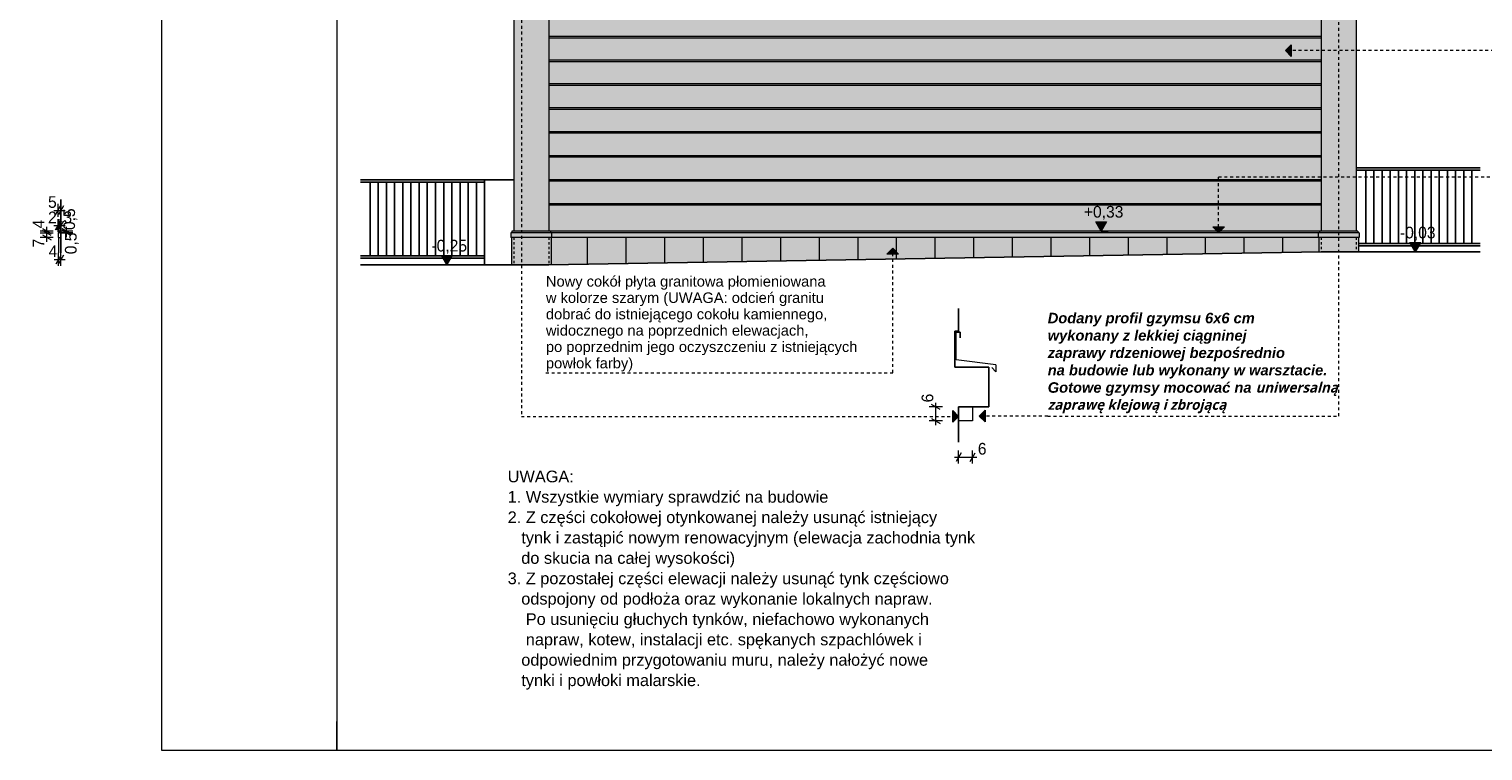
# Model space of a CAD drawing. Extents: x -396299 to -11759, y -15022 to 18278.
# Tile 1 of 205: x -396299 to -371381, y -12026 to 337. Entities that reach past the tile are written whole.
import ezdxf

# ---------------------------------------------------------------- set-up
doc = ezdxf.new("R2010")
doc.units = 0
doc.header["$MEASUREMENT"] = 0
doc.linetypes.add('Hidden Line', pattern=[100, 50, -50])
doc.linetypes.add('Hidden Line copy', pattern=[80, 40, -40])
for name, color, linetype, lineweight, true_color in [('Arch okna_Nr_Pióra__114', 7, 'Continuous', 13, 0xf1d696), ('Arch okna_Nr_Pióra__82', 7, 'Continuous', 20, 0xaaaaaa), ('Arch opisy_Nr_Pióra__3', 7, 'Continuous', 20, 0xff6600)]:
    doc.layers.add(name, color=color, linetype=linetype, lineweight=lineweight, true_color=true_color)
doc.layers.add('Arch opisy', color=7, linetype='Continuous')
doc.layers.add('Arch wymiary', color=7, linetype='Continuous')
for name, color, linetype, lineweight in [('Arch opisy_Nr_Pióra__5', 7, 'Continuous', 13), ('ARCH TABELA_Nr_Pióra__21', 7, 'Continuous', 13), ('Arch wymiary_Nr_Pióra__21', 7, 'Continuous', 13), ('Arch wymiary_Nr_Pióra__5', 7, 'Continuous', 13), ('INWENT TEREN_Nr_Pióra__1', 7, 'Continuous', 25), ('INWENT.ŚCIANY_Nr_Pióra__1', 7, 'Continuous', 25), ('INWENT.ŚCIANY_Nr_Pióra__21', 7, 'Continuous', 13)]:
    doc.layers.add(name, color=color, linetype=linetype, lineweight=lineweight)
doc.styles.add('GENERATED_STYLE_1', font='txt')
doc.styles.add('GENERATED_STYLE_10', font='arial.ttf')
doc.dimstyles.new('GENERATED_STYLE__2', dxfattribs={"dimtxt": 200, "dimasz": 114, "dimexe": 0.18, "dimexo": 0, "dimgap": 0.09, "dimtad": 1, "dimtih": 1, "dimtoh": 1, "dimdec": 0, "dimlfac": 0.1, "dimzin": 0, "dimdsep": 46, "dimtxsty": 'GENERATED_STYLE_1', "dimblk": 'ARROWHEAD_2', "dimblk1": 'ARROWHEAD_2', "dimblk2": 'ARROWHEAD_2', "dimcen": 0.09, "dimclrd": 7, "dimclre": 7, "dimclrt": 7, "dimazin": 0, "dimtfac": 1, "dimtdec": 4, "dimtmove": 2, "dimatfit": 3, "dimfxl": 0, "dimtolj": 1, "dimtzin": 0, "dimarcsym": 0})
doc.dimstyles.new('GENERATED_STYLE__3', dxfattribs={"dimtxt": 200, "dimasz": 114, "dimexe": 0.18, "dimexo": 0, "dimgap": 0.09, "dimtad": 1, "dimdec": 0, "dimlfac": 0.1, "dimzin": 0, "dimdsep": 46, "dimtxsty": 'GENERATED_STYLE_1', "dimblk": 'ARROWHEAD_2', "dimblk1": 'ARROWHEAD_2', "dimblk2": 'ARROWHEAD_2', "dimcen": 0.09, "dimclrd": 7, "dimclre": 7, "dimclrt": 7, "dimazin": 0, "dimtfac": 1, "dimtdec": 4, "dimtmove": 2, "dimatfit": 3, "dimfxl": 0, "dimtolj": 1, "dimtzin": 0, "dimarcsym": 0})
doc.dimstyles.new('GENERATED_STYLE__4', dxfattribs={"dimtxt": 200, "dimasz": 114, "dimexe": 0.18, "dimexo": 0, "dimgap": 0.09, "dimtad": 1, "dimdec": 0, "dimlfac": 0.1, "dimzin": 0, "dimdsep": 46, "dimtxsty": 'GENERATED_STYLE_1', "dimblk": 'ARROWHEAD_2', "dimblk1": 'ARROWHEAD_2', "dimblk2": 'ARROWHEAD_2', "dimcen": 0.09, "dimclrd": 7, "dimclre": 7, "dimclrt": 7, "dimazin": 0, "dimtfac": 1, "dimtdec": 4, "dimtmove": 0, "dimatfit": 3, "dimfxl": 0, "dimtolj": 1, "dimtzin": 0, "dimarcsym": 0})
doc.dimstyles.new('GENERATED_STYLE__5', dxfattribs={"dimtxt": 200, "dimasz": 114, "dimexe": 0.18, "dimexo": 0, "dimgap": 0.09, "dimtad": 1, "dimtih": 1, "dimtoh": 1, "dimdec": 0, "dimlfac": 0.1, "dimzin": 0, "dimdsep": 46, "dimtxsty": 'GENERATED_STYLE_1', "dimblk": 'ARROWHEAD_2', "dimblk1": 'ARROWHEAD_2', "dimblk2": 'ARROWHEAD_2', "dimcen": 0.09, "dimclrd": 7, "dimclre": 7, "dimclrt": 7, "dimazin": 0, "dimtfac": 1, "dimtdec": 4, "dimtmove": 0, "dimatfit": 3, "dimfxl": 0, "dimtolj": 1, "dimtzin": 0, "dimarcsym": 0})

# ---------------------------------------------------------------- blocks, each defined once
blk = doc.blocks.new('Linia_165', base_point=(-373853, -6293))
at = {"layer": 'Arch opisy_Nr_Pióra__3', "linetype": 'Continuous'}
blk.add_hatch(color=256, dxfattribs=at).paths.add_polyline_path([(-373853, 793), (-373753, 693), (-373953, 693)], flags=0)
for p, q in [((-373853, 793), (-373953, 693)), ((-373853, 793), (-373753, 693)), ((-373753, 693), (-373953, 693))]:
    blk.add_line(p, q, dxfattribs=at)
at = {"layer": 'Arch opisy_Nr_Pióra__3', "linetype": 'Hidden Line'}
blk.add_line((-373853, -6293), (-373853, 693), dxfattribs=at)
blk = doc.blocks.new('Linia_166', base_point=(-378840, -6293))
at = {"layer": 'Arch opisy_Nr_Pióra__3', "linetype": 'Continuous'}
blk.add_hatch(color=256, dxfattribs=at).paths.add_polyline_path([(-380014, -6293), (-379914, -6193), (-379914, -6393)], flags=0)
for p, q in [((-380014, -6293), (-379914, -6193)), ((-379914, -6193), (-379914, -6393)), ((-380014, -6293), (-379914, -6393))]:
    blk.add_line(p, q, dxfattribs=at)
at = {"layer": 'Arch opisy_Nr_Pióra__3', "linetype": 'Hidden Line'}
blk.add_line((-378840, -6293), (-379914, -6293), dxfattribs=at)
blk = doc.blocks.new('Linia_167', base_point=(-387861, 793))
at = {"layer": 'Arch opisy_Nr_Pióra__3', "linetype": 'Continuous'}
blk.add_hatch(color=256, dxfattribs=at).paths.add_polyline_path([(-387861, 793), (-387761, 693), (-387961, 693)], flags=0)
for p, q in [((-387861, 793), (-387961, 693)), ((-387861, 793), (-387761, 693)), ((-387761, 693), (-387961, 693))]:
    blk.add_line(p, q, dxfattribs=at)
at = {"layer": 'Arch opisy_Nr_Pióra__3', "linetype": 'Hidden Line'}
blk.add_line((-387861, 693), (-387861, -6296), dxfattribs=at)
blk = doc.blocks.new('Linia_168', base_point=(-387861, -6296))
at = {"layer": 'Arch opisy_Nr_Pióra__3', "linetype": 'Continuous'}
blk.add_hatch(color=256, dxfattribs=at).paths.add_polyline_path([(-380367, -6296), (-380467, -6396), (-380467, -6196)], flags=0)
for p, q in [((-380367, -6296), (-380467, -6196)), ((-380467, -6396), (-380467, -6196)), ((-380367, -6296), (-380467, -6396))]:
    blk.add_line(p, q, dxfattribs=at)
at = {"layer": 'Arch opisy_Nr_Pióra__3', "linetype": 'Hidden Line'}
blk.add_line((-387861, -6296), (-380467, -6296), dxfattribs=at)
blk = doc.blocks.new('Linia_173', base_point=(-367390, -31))
at = {"layer": 'Arch opisy_Nr_Pióra__3', "linetype": 'Continuous'}
blk.add_hatch(color=256, dxfattribs=at).paths.add_polyline_path([(-374767, -31), (-374667, 69), (-374667, -131)], flags=0)
for p, q in [((-374767, -31), (-374667, 69)), ((-374667, 69), (-374667, -131)), ((-374767, -31), (-374667, -131))]:
    blk.add_line(p, q, dxfattribs=at)
at = {"layer": 'Arch opisy_Nr_Pióra__3', "linetype": 'Hidden Line'}
blk.add_line((-367390, -31), (-374667, -31), dxfattribs=at)
blk = doc.blocks.new('Linia_174', base_point=(-381497, -5551))
at = {"layer": 'Arch opisy_Nr_Pióra__3', "linetype": 'Continuous'}
blk.add_hatch(color=256, dxfattribs=at).paths.add_polyline_path([(-381497, -3416), (-381397, -3516), (-381597, -3516)], flags=0)
for p, q in [((-381497, -3416), (-381597, -3516)), ((-381497, -3416), (-381397, -3516)), ((-381397, -3516), (-381597, -3516))]:
    blk.add_line(p, q, dxfattribs=at)
at = {"layer": 'Arch opisy_Nr_Pióra__3', "linetype": 'Hidden Line'}
blk.add_line((-381497, -5551), (-381497, -3516), dxfattribs=at)
blk = doc.blocks.new('Linia_186', base_point=(-375912, -3152))
at = {"layer": 'Arch opisy_Nr_Pióra__3', "linetype": 'Continuous'}
blk.add_hatch(color=256, dxfattribs=at).paths.add_polyline_path([(-375912, -3152), (-376012, -3052), (-375812, -3052)], flags=0)
at = {"layer": 'Arch opisy_Nr_Pióra__3', "linetype": 'Hidden Line'}
blk.add_line((-375912, -3052), (-375912, -2196), dxfattribs=at)
at = {"layer": 'Arch opisy_Nr_Pióra__3', "linetype": 'Continuous'}
for p, q in [((-375912, -3152), (-376012, -3052)), ((-376012, -3052), (-375812, -3052)), ((-375912, -3152), (-375812, -3052))]:
    blk.add_line(p, q, dxfattribs=at)
blk = doc.blocks.new('Linia_187', base_point=(-375912, -2196))
at = {"layer": 'Arch opisy_Nr_Pióra__3', "linetype": 'Continuous'}
blk.add_hatch(color=256, dxfattribs=at).paths.add_polyline_path([(-370023, -2196), (-370123, -2296), (-370123, -2096)], flags=0)
at = {"layer": 'Arch opisy_Nr_Pióra__3', "linetype": 'Hidden Line'}
blk.add_line((-375912, -2196), (-370123, -2196), dxfattribs=at)
at = {"layer": 'Arch opisy_Nr_Pióra__3', "linetype": 'Continuous'}
for p, q in [((-370023, -2196), (-370123, -2096)), ((-370123, -2296), (-370123, -2096)), ((-370023, -2196), (-370123, -2296))]:
    blk.add_line(p, q, dxfattribs=at)
blk = doc.blocks.new('Wymiary_16', base_point=(-389140, -3702))
at = {"layer": 'Arch wymiary_Nr_Pióra__21', "linetype": 'Continuous'}
blk.add_hatch(color=256, dxfattribs=at).paths.add_polyline_path([(-389140, -3702), (-389232, -3542), (-389047, -3542)], flags=0)
for p, q in [((-389140, -3702), (-389260, -3702)), ((-389140, -3702), (-389232, -3542)), ((-389232, -3542), (-389047, -3542)), ((-389047, -3542), (-389140, -3702)), ((-389140, -3702), (-389020, -3702))]:
    blk.add_line(p, q, dxfattribs=at)
at = {"layer": 'Arch wymiary_Nr_Pióra__21', "insert": (-389402, -3510), "char_height": 200, "attachment_point": 7, "style": 'GENERATED_STYLE_1'}
blk.add_mtext('{-0,25}', dxfattribs=at)
blk = doc.blocks.new('Wymiary_17', base_point=(-372541, -3478))
at = {"layer": 'Arch wymiary_Nr_Pióra__21', "linetype": 'Continuous'}
blk.add_hatch(color=256, dxfattribs=at).paths.add_polyline_path([(-372541, -3478), (-372634, -3318), (-372448, -3318)], flags=0)
for p, q in [((-372541, -3478), (-372661, -3478)), ((-372541, -3478), (-372634, -3318)), ((-372634, -3318), (-372448, -3318)), ((-372448, -3318), (-372541, -3478)), ((-372541, -3478), (-372421, -3478))]:
    blk.add_line(p, q, dxfattribs=at)
at = {"layer": 'Arch wymiary_Nr_Pióra__21', "insert": (-372803, -3286), "char_height": 200, "attachment_point": 7, "style": 'GENERATED_STYLE_1'}
blk.add_mtext('{-0,03}', dxfattribs=at)
blk = doc.blocks.new('*D699')
at = {"layer": 'Arch wymiary_Nr_Pióra__5', "linetype": 'Continuous'}
for p, q in [((-380646, -6135), (-380871, -6135)), ((-380684, -6179), (-380834, -6092)), ((-380759, -6135), (-380759, -6062)), ((-380759, -6375), (-380759, -6135)), ((-380646, -6375), (-380871, -6375)), ((-380834, -6332), (-380684, -6419)), ((-380759, -6449), (-380759, -6375))]:
    blk.add_line(p, q, dxfattribs=at)
at = {"layer": 'Arch wymiary_Nr_Pióra__21', "insert": (-380799, -6057), "char_height": 200, "attachment_point": 7, "rotation": 90, "style": 'GENERATED_STYLE_1'}
blk.add_mtext('{6}', dxfattribs=at)
blk = doc.blocks.new('ARROWHEAD_2')
at = {"color": 0, "linetype": 'Continuous', "lineweight": 0}
for p, q in [((0, 0), (-1, 0)), ((-0.38, -0.66), (0.38, 0.66))]:
    blk.add_line(p, q, dxfattribs=at)
blk = doc.blocks.new('*D700')
at = {"layer": 'Arch wymiary_Nr_Pióra__5', "linetype": 'Continuous'}
for p, q in [((-380324, -6919), (-380410, -7069)), ((-380367, -7106), (-380367, -6881)), ((-380170, -7069), (-380084, -6919)), ((-380127, -7106), (-380127, -6881)), ((-380440, -6994), (-380367, -6994)), ((-380367, -6994), (-380127, -6994)), ((-380127, -6994), (-380054, -6994))]:
    blk.add_line(p, q, dxfattribs=at)
at = {"layer": 'Arch wymiary_Nr_Pióra__21', "insert": (-380038, -6954), "char_height": 200, "attachment_point": 7, "style": 'GENERATED_STYLE_1'}
blk.add_mtext('{6}', dxfattribs=at)
blk = doc.blocks.new('*D735')
at = {"layer": 'Arch wymiary_Nr_Pióra__5', "linetype": 'Continuous'}
for p, q in [((-395866, -3609), (-395793, -3609)), ((-395836, -3684), (-395749, -3534)), ((-395709, -3534), (-395796, -3684)), ((-395793, -3721), (-395793, -3496)), ((-395793, -3609), (-395753, -3609)), ((-395753, -3721), (-395753, -3496)), ((-395753, -3609), (-395679, -3609))]:
    blk.add_line(p, q, dxfattribs=at)
at = {"layer": 'Arch wymiary_Nr_Pióra__21', "insert": (-395964, -3569), "char_height": 200, "attachment_point": 7, "style": 'GENERATED_STYLE_1'}
blk.add_mtext('{4}', dxfattribs=at)
blk = doc.blocks.new('*D736')
at = {"layer": 'Arch wymiary_Nr_Pióra__5', "linetype": 'Continuous'}
for p, q in [((-395884, -3157), (-396109, -3157)), ((-395884, -3232), (-396109, -3232)), ((-396071, -3079), (-395921, -3165)), ((-395921, -3200), (-396071, -3114)), ((-396071, -3189), (-395921, -3275)), ((-395996, -3232), (-395996, -3157)), ((-395996, -3305), (-395996, -3232))]:
    blk.add_line(p, q, dxfattribs=at)
at = {"layer": 'Arch wymiary_Nr_Pióra__21', "char_height": 200, "attachment_point": 7, "rotation": 90, "style": 'GENERATED_STYLE_1'}
for s, insert in [('{4}', (-396036, -3078)), ('{7}', (-396036, -3403))]:
    blk.add_mtext(s, dxfattribs=dict(at, insert=insert))
blk = doc.blocks.new('*D737')
at = {"layer": 'Arch wymiary_Nr_Pióra__5', "linetype": 'Continuous'}
for p, q in [((-395884, -3122), (-396109, -3122)), ((-395884, -3157), (-396109, -3157)), ((-396071, -3079), (-395921, -3165)), ((-395921, -3200), (-396071, -3114)), ((-395996, -3122), (-395996, -3048)), ((-395996, -3157), (-395996, -3122))]:
    blk.add_line(p, q, dxfattribs=at)
at = {"layer": 'Arch wymiary_Nr_Pióra__21', "char_height": 200, "attachment_point": 7, "rotation": 90, "style": 'GENERATED_STYLE_1'}
for s, insert in [('{4}', (-396036, -3078)), ('{7}', (-396036, -3403))]:
    blk.add_mtext(s, dxfattribs=dict(at, insert=insert))
blk = doc.blocks.new('*D738')
at = {"layer": 'Arch wymiary_Nr_Pióra__5', "linetype": 'Continuous'}
for p, q in [((-395546, -3152), (-395771, -3152)), ((-395546, -3157), (-395771, -3157)), ((-395734, -3109), (-395584, -3195)), ((-395584, -3200), (-395734, -3114)), ((-395659, -3152), (-395659, -3078)), ((-395659, -3157), (-395659, -3152)), ((-395659, -3230), (-395659, -3157))]:
    blk.add_line(p, q, dxfattribs=at)
at = {"layer": 'Arch wymiary_Nr_Pióra__21', "insert": (-395447, -3520), "char_height": 200, "attachment_point": 7, "rotation": 90, "style": 'GENERATED_STYLE_1'}
blk.add_mtext('{0,5}', dxfattribs=at)
blk = doc.blocks.new('*D739')
at = {"layer": 'Arch wymiary_Nr_Pióra__5', "linetype": 'Continuous'}
for p, q in [((-395546, -3122), (-395771, -3122)), ((-395546, -3127), (-395771, -3127)), ((-395734, -3079), (-395584, -3165)), ((-395584, -3170), (-395734, -3084)), ((-395659, -3122), (-395659, -3048)), ((-395659, -3127), (-395659, -3122)), ((-395659, -3200), (-395659, -3127))]:
    blk.add_line(p, q, dxfattribs=at)
at = {"layer": 'Arch wymiary_Nr_Pióra__21', "insert": (-395474, -3106), "char_height": 200, "attachment_point": 7, "rotation": 90, "style": 'GENERATED_STYLE_1'}
blk.add_mtext('{0,5}', dxfattribs=at)
blk = doc.blocks.new('*D740')
at = {"layer": 'Arch wymiary_Nr_Pióra__5', "linetype": 'Continuous'}
for p, q in [((-395846, -2843), (-395759, -2693)), ((-395803, -2880), (-395803, -2655)), ((-395709, -2693), (-395796, -2843)), ((-395753, -2880), (-395753, -2655)), ((-395876, -2768), (-395803, -2768)), ((-395803, -2768), (-395753, -2768)), ((-395753, -2768), (-395679, -2768))]:
    blk.add_line(p, q, dxfattribs=at)
at = {"layer": 'Arch wymiary_Nr_Pióra__21', "insert": (-395974, -2728), "char_height": 200, "attachment_point": 7, "style": 'GENERATED_STYLE_1'}
blk.add_mtext('{5}', dxfattribs=at)
blk = doc.blocks.new('*D741')
at = {"layer": 'Arch wymiary_Nr_Pióra__5', "linetype": 'Continuous'}
for p, q in [((-395846, -3104), (-395759, -2954)), ((-395826, -3104), (-395739, -2954)), ((-395803, -3142), (-395803, -2917)), ((-395709, -2954), (-395796, -3104)), ((-395783, -3142), (-395783, -2917)), ((-395876, -3029), (-395803, -3029)), ((-395803, -3029), (-395783, -3029))]:
    blk.add_line(p, q, dxfattribs=at)
at = {"layer": 'Arch wymiary_Nr_Pióra__21', "char_height": 200, "attachment_point": 7, "style": 'GENERATED_STYLE_1'}
for s, insert in [('{2}', (-395974, -2989)), ('{3}', (-395709, -2989))]:
    blk.add_mtext(s, dxfattribs=dict(at, insert=insert))
blk = doc.blocks.new('*D742')
at = {"layer": 'Arch wymiary_Nr_Pióra__5', "linetype": 'Continuous'}
for p, q in [((-395846, -3104), (-395759, -2954)), ((-395826, -3104), (-395739, -2954)), ((-395709, -2954), (-395796, -3104)), ((-395783, -3142), (-395783, -2917)), ((-395753, -3142), (-395753, -2917)), ((-395783, -3029), (-395753, -3029)), ((-395753, -3029), (-395679, -3029))]:
    blk.add_line(p, q, dxfattribs=at)
at = {"layer": 'Arch wymiary_Nr_Pióra__21', "char_height": 200, "attachment_point": 7, "style": 'GENERATED_STYLE_1'}
for s, insert in [('{2}', (-395974, -2989)), ('{3}', (-395709, -2989))]:
    blk.add_mtext(s, dxfattribs=dict(at, insert=insert))
blk = doc.blocks.new('Wymiary_79', base_point=(-377922, -3122))
at = {"layer": 'Arch wymiary_Nr_Pióra__5', "linetype": 'Continuous'}
blk.add_hatch(color=256, dxfattribs=at).paths.add_polyline_path([(-377922, -3122), (-378015, -2962), (-377830, -2962)], flags=0)
for p, q in [((-377922, -3122), (-378015, -2962)), ((-378015, -2962), (-377830, -2962)), ((-377830, -2962), (-377922, -3122)), ((-377922, -3122), (-378042, -3122)), ((-377922, -3122), (-377802, -3122))]:
    blk.add_line(p, q, dxfattribs=at)
at = {"layer": 'Arch wymiary_Nr_Pióra__21', "insert": (-378220, -2930), "char_height": 200, "attachment_point": 7, "style": 'GENERATED_STYLE_1'}
blk.add_mtext('{+0,33}', dxfattribs=at)

msp = doc.modelspace()

# ---------------------------------------------------------------- hatches: boundary and pattern name
at = {"layer": 'Arch okna_Nr_Pióra__114', "linetype": 'Continuous', "lineweight": 0, "true_color": 0x786b4b}
for points in [[(-387993.1, -3121.8), (-373553.1, -3121.8), (-373553.1, 793.2), (-387993.1, 793.2)], [(-388043.1, -3151.8), (-373503.1, -3151.8), (-373503.1, -3231.8), (-388043.1, -3231.8)], [(-373523.1, -3151.8), (-388023.1, -3151.8), (-388023.1, -3121.8), (-373523.1, -3121.8)]]:
    msp.add_hatch(color=47, dxfattribs=at).paths.add_polyline_path(points, flags=0)
at = {"layer": 'Arch okna_Nr_Pióra__82', "linetype": 'Continuous', "lineweight": 0, "true_color": 0x555555}
msp.add_hatch(color=251, dxfattribs=at).paths.add_polyline_path([(-388033.1, -3701.8), (-387393.1, -3701.8), (-374153.1, -3477.7), (-373513.1, -3477.7), (-373513.1, -3231.8), (-388033.1, -3231.8)], flags=0)

# ---------------------------------------------------------------- linework, layer by layer
at = {"layer": 'Arch opisy_Nr_Pióra__3', "linetype": 'Hidden Line'}
for p, q in [((-387440.7, -5550.6), (-381497.4, -5550.6)), ((-378840, -6292.7), (-373853.1, -6292.7))]:
    msp.add_line(p, q, dxfattribs=at)
at = {"layer": 'ARCH TABELA_Nr_Pióra__21', "linetype": 'Continuous'}
for p, q in [((-394021.9, -12021.6), (-394021.9, 17678.4)), ((-391021.9, 17678.4), (-391021.9, -12021.6)), ((-391021.9, -12021.6), (-391021.9, -11521.6)), ((-352221.9, -12021.6), (-394021.9, -12021.6))]:
    msp.add_line(p, q, dxfattribs=at)
at = {"layer": 'INWENT TEREN_Nr_Pióra__1', "linetype": 'Continuous'}
for p, q in [((-371428.6, -2037.7), (-373553.1, -2037.7)), ((-371428.6, -2077.7), (-373553.1, -2077.7)), ((-373388.6, -2077.7), (-373388.6, -3337.7)), ((-373248.6, -2077.7), (-373248.6, -3337.7)), ((-373108.6, -2077.7), (-373108.6, -3337.7)), ((-372968.6, -2077.7), (-372968.6, -3337.7)), ((-372828.6, -2077.7), (-372828.6, -3337.7)), ((-372688.6, -2077.7), (-372688.6, -3337.7)), ((-372548.6, -2077.7), (-372548.6, -3337.7)), ((-372408.6, -2077.7), (-372408.6, -3337.7)), ((-372268.6, -2077.7), (-372268.6, -3337.7)), ((-372128.6, -2077.7), (-372128.6, -3337.7)), ((-371988.6, -2077.7), (-371988.6, -3337.7)), ((-371848.6, -2077.7), (-371848.6, -3337.7)), ((-371708.6, -2077.7), (-371708.6, -3337.7)), ((-371568.6, -2077.7), (-371568.6, -3337.7)), ((-388493.1, -2246.8), (-390617.7, -2246.8)), ((-388493.1, -2286.8), (-390617.7, -2286.8)), ((-390453.1, -2286.8), (-390453.1, -3546.8)), ((-390313.1, -2286.8), (-390313.1, -3546.8)), ((-390173.1, -2286.8), (-390173.1, -3546.8)), ((-390033.1, -2286.8), (-390033.1, -3546.8)), ((-389893.1, -2286.8), (-389893.1, -3546.8)), ((-389753.1, -2286.8), (-389753.1, -3546.8)), ((-389613.1, -2286.8), (-389613.1, -3546.8)), ((-389473.1, -2286.8), (-389473.1, -3546.8)), ((-389333.1, -2286.8), (-389333.1, -3546.8)), ((-389193.1, -2286.8), (-389193.1, -3546.8)), ((-389053.1, -2286.8), (-389053.1, -3546.8)), ((-388913.1, -2286.8), (-388913.1, -3546.8)), ((-388773.1, -2286.8), (-388773.1, -3546.8)), ((-388633.1, -2286.8), (-388633.1, -3546.8)), ((-387993.1, -2246.8), (-388493.1, -2246.8)), ((-388493.1, -2246.8), (-388493.1, -3701.8)), ((-387393.1, -3701.8), (-374153.1, -3477.7)), ((-371428.6, -3477.7), (-374153.1, -3477.7)), ((-371428.6, -3337.7), (-373513.1, -3337.7)), ((-371428.6, -3377.7), (-373513.1, -3377.7)), ((-388493.1, -3546.8), (-390617.7, -3546.8)), ((-388493.1, -3586.8), (-390617.7, -3586.8)), ((-390617.7, -3701.8), (-387393.1, -3701.8))]:
    msp.add_line(p, q, dxfattribs=at)
at = {"layer": 'INWENT.ŚCIANY_Nr_Pióra__1', "linetype": 'Continuous'}
for p, q in [((-395752.6, -2582.5), (-395752.6, -3493.4)), ((-380367, -4451.4), (-380367, -4839.5)), ((-380430.5, -4839.5), (-380430.5, -5455.5)), ((-380430.5, -4839.5), (-380367, -4839.5)), ((-380407, -4855.5), (-380342.9, -4855.5)), ((-380342.9, -4855.5), (-380342.9, -4949.3)), ((-379847, -5455.5), (-380430.5, -5455.5)), ((-379847, -6135.5), (-379847, -5455.5)), ((-380367, -6135.5), (-380367, -6739.7)), ((-380367, -6135.5), (-379847, -6135.5))]:
    msp.add_line(p, q, dxfattribs=at)
at = {"layer": 'INWENT.ŚCIANY_Nr_Pióra__21', "linetype": 'Continuous'}
for p, q in [((-387993.1, 793.2), (-387993.1, -3121.8)), ((-387393.1, 793.2), (-387393.1, -3121.8)), ((-374153.1, 793.2), (-374153.1, -3121.8)), ((-373553.1, 793.2), (-373553.1, -3121.8)), ((-374153.1, 208.2), (-387393.1, 208.2)), ((-374153.1, 183.2), (-387393.1, 183.2)), ((-374153.1, -196.8), (-387393.1, -196.8)), ((-374153.1, -221.8), (-387393.1, -221.8)), ((-374153.1, -601.8), (-387393.1, -601.8)), ((-374153.1, -626.8), (-387393.1, -626.8)), ((-374153.1, -1012.8), (-387393.1, -1012.8)), ((-374153.1, -1037.8), (-387393.1, -1037.8)), ((-374153.1, -1423.8), (-387393.1, -1423.8)), ((-374153.1, -1448.8), (-387393.1, -1448.8)), ((-374153.1, -1834.8), (-387393.1, -1834.8)), ((-374153.1, -1859.8), (-387393.1, -1859.8)), ((-374153.1, -2245.8), (-387393.1, -2245.8)), ((-374153.1, -2270.8), (-387393.1, -2270.8)), ((-374153.1, -2656.8), (-387393.1, -2656.8)), ((-374153.1, -2681.8), (-387393.1, -2681.8)), ((-395782.6, -3151.8), (-395802.6, -3156.8)), ((-395802.6, -3156.8), (-395802.6, -3231.8)), ((-395802.6, -3231.8), (-395752.6, -3231.8)), ((-395792.6, -3231.8), (-395792.6, -3493.4)), ((-395752.6, -3121.8), (-395782.6, -3126.8)), ((-395782.6, -3126.8), (-395782.6, -3151.8)), ((-373503.1, -3151.8), (-388043.1, -3151.8)), ((-388043.1, -3151.8), (-388043.1, -3231.8)), ((-373503.1, -3231.8), (-388043.1, -3231.8)), ((-388033.1, -3231.8), (-388033.1, -3701.8)), ((-373533.1, -3121.8), (-388023.1, -3121.8)), ((-388023.1, -3121.8), (-388023.1, -3151.8)), ((-387363.1, -3121.8), (-387363.1, -3151.8)), ((-387353.1, -3231.8), (-387353.1, -3701.1)), ((-387343.1, -3151.8), (-387343.1, -3231.8)), ((-386731.1, -3231.8), (-386731.1, -3690.6)), ((-386069.1, -3231.8), (-386069.1, -3679.4)), ((-385407.1, -3231.8), (-385407.1, -3668.2)), ((-384745.1, -3231.8), (-384745.1, -3657)), ((-384083.1, -3231.8), (-384083.1, -3645.8)), ((-383421.1, -3231.8), (-383421.1, -3634.6)), ((-382759.1, -3231.8), (-382759.1, -3623.4)), ((-382097.1, -3231.8), (-382097.1, -3612.2)), ((-381435.1, -3231.8), (-381435.1, -3601)), ((-380773.1, -3231.8), (-380773.1, -3589.8)), ((-380111.1, -3231.8), (-380111.1, -3578.6)), ((-379449.1, -3231.8), (-379449.1, -3567.3)), ((-378787.1, -3231.8), (-378787.1, -3556.1)), ((-378125.1, -3231.8), (-378125.1, -3544.9)), ((-377463.1, -3231.8), (-377463.1, -3533.7)), ((-376801.1, -3231.8), (-376801.1, -3522.5)), ((-376139.1, -3231.8), (-376139.1, -3511.3)), ((-375477.1, -3231.8), (-375477.1, -3500.1)), ((-374815.1, -3231.8), (-374815.1, -3488.9)), ((-374203.1, -3151.8), (-374203.1, -3231.8)), ((-374193.1, -3231.8), (-374193.1, -3478.4)), ((-374183.1, -3121.8), (-374183.1, -3151.8)), ((-373523.1, -3121.8), (-373553.1, -3121.8)), ((-373513.1, -3231.8), (-373553.1, -3231.8)), ((-373523.1, -3121.8), (-373523.1, -3151.8)), ((-373513.1, -3231.8), (-373513.1, -3477.7)), ((-373503.1, -3151.8), (-373503.1, -3231.8)), ((-380407, -5330.5), (-380407, -4855.5)), ((-379727, -5415.5), (-380407, -5330.5)), ((-379800.2, -5459), (-379727, -5535.5)), ((-379727, -5415.5), (-379727, -5535.5)), ((-380127, -6135.5), (-380127, -6375.5)), ((-380127, -6375.5), (-380367, -6375.5))]:
    msp.add_line(p, q, dxfattribs=at)
at = {"layer": 'INWENT.ŚCIANY_Nr_Pióra__21', "linetype": 'Hidden Line copy'}
for p, q in [((-387993.1, -3231.8), (-387993.1, -3701.8)), ((-387393.1, -3231.8), (-387393.1, -3701.8)), ((-374153.1, -3231.8), (-374153.1, -3477.7)), ((-373553.1, -3231.8), (-373553.1, -3477.7))]:
    msp.add_line(p, q, dxfattribs=at)

# ---------------------------------------------------------------- block references
at = {"layer": 'Arch opisy', "color": 30, "linetype": 'Hidden Line', "lineweight": 20, "true_color": 0xff6600}
for name, p in [('Linia_167', (-387861.5, 793.2)), ('Linia_165', (-373853.1, -6292.7)), ('Linia_173', (-367390.5, -30.8)), ('Linia_186', (-375911.8, -3151.8)), ('Linia_187', (-375911.8, -2196.1)), ('Linia_174', (-381497.4, -5550.6)), ('Linia_168', (-387861.5, -6296.1)), ('Linia_166', (-378840, -6292.7))]:
    msp.add_blockref(name, p, dxfattribs=at)
at = {"layer": 'Arch wymiary', "linetype": 'Continuous'}
for name, p in [('Wymiary_79', (-377922.3, -3121.8)), ('Wymiary_17', (-372540.8, -3477.7)), ('Wymiary_16', (-389139.6, -3701.8))]:
    msp.add_blockref(name, p, dxfattribs=at)

# ---------------------------------------------------------------- texts
at = {"layer": 'Arch opisy_Nr_Pióra__5', "linetype": 'Continuous', "attachment_point": 1, "style": 'GENERATED_STYLE_10'}
for s, insert, char_height, width, line_spacing_factor in [('{Nowy cokół płyta granitowa płomieniowana \\Pw kolorze szarym (UWAGA: odcień granitu \\Pdobrać do istniejącego cokołu kamiennego, \\Pwidocznego na poprzednich elewacjach, \\Ppo poprzednim jego oczyszczeniu z istniejących\\Ppowłok farby)  }', (-387440.7, -3893.7), 180, 8259.092, 0.933407), ('\\A1;{\\fArial|b1|i1|c0|p38;Dodany profil gzymsu 6x6 cm\\Pwykonany z lekkiej ciągninej\\Pzaprawy rdzeniowej bezpośrednio\\Pna budowie lub wykonany w warsztacie.\\PGotowe gzymsy mocować na \\fSegoe UI|b1|i1|c0|p34;\\H0.971429x;uniwersalną zaprawę klejową i zbrojącą\\fArial|b1|i1|c0|p38;\\H1.143791x; }', (-378840, -4522.4), 180, 5394.216, 0.991123), ('{UWAGA:\\P1. Wszystkie wymiary sprawdzić na budowie\\P2. Z części cokołowej otynkowanej należy usunąć istniejący \\P   tynk i zastąpić nowym renowacyjnym (elewacja zachodnia tynk \\P   do skucia na całej wysokości)\\P3. Z pozostałej części elewacji należy usunąć tynk częściowo \\P   odspojony od podłoża oraz wykonanie lokalnych napraw. \\P    Po usunięciu głuchych tynków, niefachowo wykonanych \\P    napraw, kotew, instalacji etc. spękanych szpachlówek i \\P   odpowiednim przygotowaniu muru, należy nałożyć nowe \\P   tynki i powłoki malarskie.}', (-388096, -7226.1), 200, 8259.092, 1.046887)]:
    msp.add_mtext(s, dxfattribs=dict(at, insert=insert, char_height=char_height, width=width, line_spacing_factor=line_spacing_factor))

# ---------------------------------------------------------------- dimensions: what is measured, and where the dimension line sits
at = {"layer": 'Arch wymiary', "linetype": 'Continuous'}
for base, p1, p2, picture, middle in [((-395802.6, -2767.7), (-395802.6, -3156.8), (-395752.6, -3121.8), '*D740', (-395898.1, -2627.7)), ((-395802.6, -3029), (-395802.6, -3156.8), (-395782.6, -3151.8), '*D741', (-395898.1, -2889)), ((-395802.6, -3029), (-395782.6, -3151.8), (-395752.6, -3121.8), '*D742', (-395633.4, -2889)), ((-395792.6, -3608.7), (-395792.6, -3493.4), (-395752.6, -3493.4), '*D735', (-395888.1, -3468.7))]:
    dim = msp.add_linear_dim(base=base, p1=p1, p2=p2, dimstyle='GENERATED_STYLE__5', dxfattribs=at)
    dim.commit()
    dim.dimension.update_dxf_attribs({"geometry": picture, "text_midpoint": middle})
for base, p1, p2, text, picture, middle in [((-395658.8, -3126.8), (-395782.6, -3126.8), (-395752.6, -3121.8), '0,5', '*D739', (-395574.1, -2916.1)), ((-395658.8, -3156.8), (-395802.6, -3156.8), (-395782.6, -3151.8), '0,5', '*D738', (-395547.3, -3330)), ((-380758.7, -6375.5), (-380127, -6375.5), (-380127, -6135.5), '6', '*D699', (-380898.7, -5981.5))]:
    dim = msp.add_linear_dim(base=base, p1=p1, p2=p2, angle=90, text=text, dimstyle='GENERATED_STYLE__3', dxfattribs=at)
    dim.commit()
    dim.dimension.update_dxf_attribs({"geometry": picture, "text_midpoint": middle})
for p1, p2, picture, middle in [((-395802.6221468, -3231.8188818), (-395802.6221468, -3156.8188818), '*D736', (-396136.2955145, -3327.2832816)), ((-395802.6221468, -3156.8188818), (-395752.6221468, -3121.8188818), '*D737', (-396136.2955145, -3002.5830818))]:
    dim = msp.add_linear_dim(base=(-395996.2955145, -3231.8188818), p1=p1, p2=p2, angle=90, dimstyle='GENERATED_STYLE__4', dxfattribs=at)
    dim.commit()
    dim.dimension.update_dxf_attribs({"geometry": picture, "text_midpoint": middle})
dim = msp.add_linear_dim(base=(-380367, -6993.6), p1=(-380367, -6375.5), p2=(-380127, -6375.5), text='6', dimstyle='GENERATED_STYLE__2', dxfattribs=at)
dim.commit()
dim.dimension.update_dxf_attribs({"geometry": '*D700', "text_midpoint": (-379962.4, -6853.6)})

doc.saveas('drawing.dxf')
